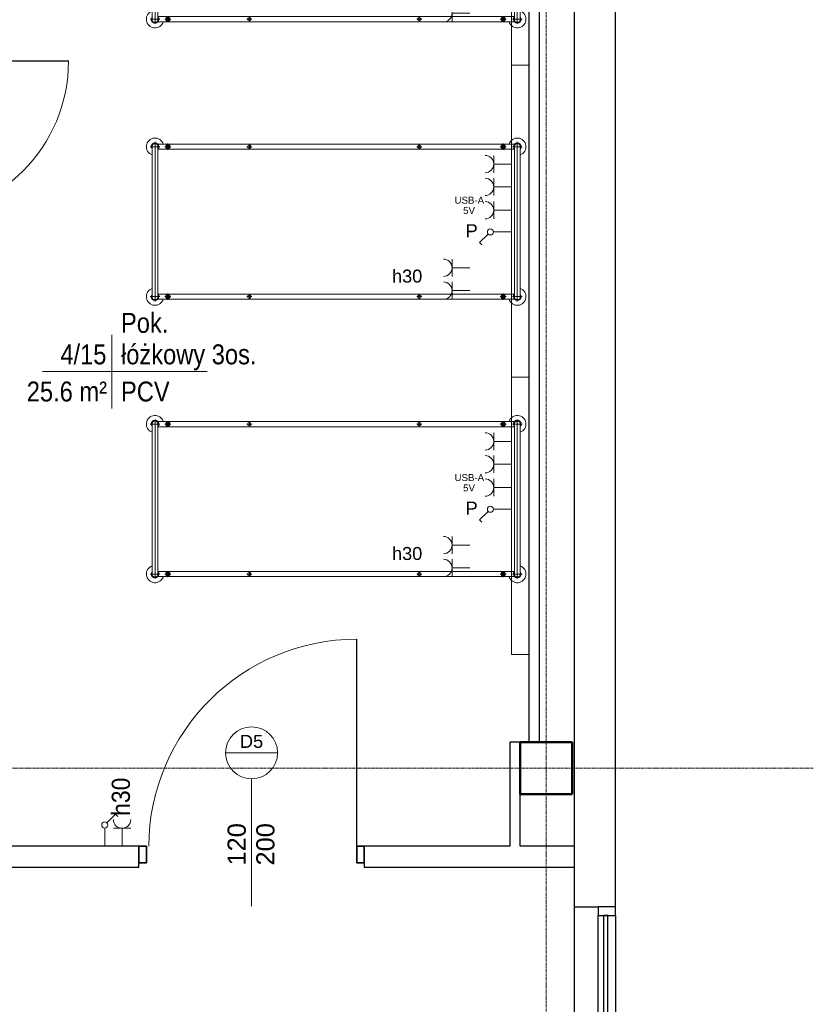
# Model space of a CAD drawing. Header units: millimetres. Extents: x -2286 to 43533, y -13832 to 14981.
# Tile 75 of 77: x 25046 to 29624, y 4764 to 10444. Entities that reach past the tile are written whole.
import ezdxf

# ---------------------------------------------------------------- set-up
doc = ezdxf.new("R2010")
doc.units = ezdxf.units.MM
doc.linetypes.add('Oś', pattern=[22.225, 12.7, -3.175, 3.175, -3.175])
for name, color, linetype, lineweight in [('A-ANNO-NOTE', 131, 'Continuous', 18), ('A-AREA-IDEN', 2, 'Continuous', 18), ('A-DETL-GENF', 92, 'Continuous', 18), ('A-DETL-MEDM', 33, 'Continuous', 35), ('A-DOOR', 31, 'Continuous', 25), ('A-DOOR-IDEN', 31, 'Continuous', 18), ('A-GLAZ', 151, 'Continuous', 25), ('A-WALL', 113, 'Continuous', 25), ('E-ELE-QPM-IDEN', 2, 'Continuous', 18), ('E-ELEC-EQPM', 71, 'Continuous', 18), ('I-FURN', 30, 'Continuous', 18), ('Q-SPCQ', 91, 'Continuous', 18), ('S-COLS', 52, 'Continuous', 25), ('S-GRID', 1, 'Continuous', 18)]:
    doc.layers.add(name, color=color, linetype=linetype, lineweight=lineweight)
doc.styles.add('Arial', font='arial.ttf', dxfattribs={"height": 40})
doc.styles.add('Arial_1', font='arial.ttf', dxfattribs={"height": 75})
doc.styles.add('Arial_11', font='arial.ttf', dxfattribs={"width": 0.9, "height": 105})
doc.styles.add('Arial_4', font='arial.ttf', dxfattribs={"width": 0.85, "height": 115})
doc.styles.add('Arial_7', font='arial.ttf', dxfattribs={"height": 105})

# ---------------------------------------------------------------- blocks, each defined once
blk = doc.blocks.new('M_Concrete-Square-Column - 300 x 300mm-1161001-4_piętro II PT - projektowany')
at = {"layer": 'S-COLS', "lineweight": 50}
for p, q in [((150, 150), (-150, 150)), ((-150, 150), (-150, -150)), ((150, -150), (150, 150)), ((-150, -150), (150, -150))]:
    blk.add_line(p, q, dxfattribs=at)
blk = doc.blocks.new('łóżko 195x90 typ FAMED _102039_ - łóżko 195x90 typ FAMED _102039_-832813-4_piętro II PT - projektowany')
at = {"layer": 'I-FURN'}
for p, q in [((-459.8, 1047.5), (459.7, 1047.5)), ((-447.5, 1031), (-447.5, -1026.1)), ((-432.5, 1020.2), (-432.5, 1074.7)), ((-432.5, 1064.5), (432.5, 1064.5)), ((-432.5, 1030.5), (432.5, 1030.5)), ((-417.5, -1025.5), (-417.5, 1031)), ((417.5, -1026.1), (417.5, 1030.5)), ((432.5, 1020.2), (432.5, 1074.7)), ((447.5, 1031), (447.5, -1026.1)), ((-450, 966), (-415, 966)), ((-432.5, 948.5), (-432.5, 983.5)), ((450, 966), (415, 966)), ((432.5, 948.5), (432.5, 983.5)), ((-447.5, 481.9), (-417.5, 481.9)), ((-432.5, 496.9), (-432.5, 466.9)), ((447.5, 481.9), (417.5, 481.9)), ((432.5, 496.9), (432.5, 466.9)), ((-447.5, -498.1), (-417.5, -498.1)), ((-432.5, -483.1), (-432.5, -513.1)), ((447.5, -498.1), (417.5, -498.1)), ((432.5, -483.1), (432.5, -513.1)), ((-432.5, -951.8), (-432.5, -986.8)), ((432.5, -951.8), (432.5, -986.8)), ((-450, -969.3), (-415, -969.3)), ((-432.5, -1015.3), (-432.5, -1069.8)), ((450, -969.3), (415, -969.3)), ((432.5, -1015.3), (432.5, -1069.8)), ((459.7, -1042.5), (-459.8, -1042.5)), ((-432.5, -1025.5), (432.5, -1025.5)), ((-432.5, -1059.5), (432.5, -1059.5))]:
    blk.add_line(p, q, dxfattribs=at)
for centre, radius in [((-432.5, 966), 12.5), ((-432.5, 966), 8), ((432.5, 966), 12.5), ((432.5, 966), 8), ((-432.5, 481.9), 10), ((432.5, 481.9), 10), ((-432.5, -498.1), 10), ((432.5, -498.1), 10), ((-432.5, -969.3), 12.5), ((-432.5, -969.3), 8), ((432.5, -969.3), 12.5), ((432.5, -969.3), 8)]:
    blk.add_circle(centre, radius, dxfattribs=at)
for centre, radius, start, end in [((-432.5, 1047.5), 50, 19.8769, 252.5424), ((432.5, 1047.5), 50, 287.4576, 160.1231), ((-432.5, 1047.5), 22.3, 49.8221, 312.3887), ((-432.5, 1047.5), 19.3, 62.0207, 297.9793), ((-432.5, 1047.5), 17, 90, 270), ((432.5, 1047.5), 22.2, 229.8221, 130.1779), ((432.5, 1047.5), 19.2, 242.0207, 117.9793), ((432.5, 1047.5), 17, 270, 90), ((-432.5, -1042.5), 50, 107.4576, 340.1231), ((-432.5, -1042.5), 22.2, 49.8221, 310.1779), ((432.5, -1042.5), 50, 199.8769, 72.5424), ((432.5, -1042.5), 22.2, 229.8221, 130.1779), ((-432.5, -1042.5), 19.3, 62.0207, 297.9793), ((-432.5, -1042.5), 17, 90, 270), ((432.5, -1042.5), 19.2, 242.0207, 117.9793), ((432.5, -1042.5), 17, 270, 90)]:
    blk.add_arc(centre, radius, start, end, dxfattribs=at)
blk = doc.blocks.new('DRZWI 1S_łazienkowe - Drzwi 90-1357769-4_piętro II PT - projektowany')
at = {"layer": 'A-DETL-GENF'}
for p, q in [((-493, 20), (-450, 20)), ((-493, -75), (-493, 20)), ((-450, 20), (-450, -75)), ((450, 20), (493, 20)), ((450, -75), (450, 20)), ((493, 20), (493, -75)), ((-450, -75), (-493, -75)), ((493, -75), (450, -75))]:
    blk.add_line(p, q, dxfattribs=at)
at = {"layer": 'A-DETL-MEDM'}
for p, q in [((-493, -75), (-493, 20)), ((-493, 20), (-450, 20)), ((-450, 20), (-450, -75)), ((450, 20), (450, -75)), ((493, 20), (450, 20)), ((493, -75), (493, 20)), ((-450, -75), (-493, -75)), ((450, -75), (493, -75))]:
    blk.add_line(p, q, dxfattribs=at)
at = {"layer": 'A-DOOR', "lineweight": 18}
blk.add_line((0, -300), (0, 300), dxfattribs=at)
at = {"layer": 'A-DOOR'}
blk.add_line((450, -75), (450, -968.9), dxfattribs=at)
at = {"layer": 'A-DOOR', "lineweight": 18}
blk.add_arc((450, -68.9), 900, 180.3907, 270, dxfattribs=at)
blk = doc.blocks.new('DRZWI 1S - Drzwi 120-1363990-4_piętro II PT - projektowany')
at = {"layer": 'A-DETL-GENF'}
for p, q in [((-650, 60), (-650, -35)), ((-607, 60), (-650, 60)), ((-607, -35), (-607, 60)), ((650, 60), (607, 60)), ((607, 60), (607, -35)), ((650, -35), (650, 60)), ((-650, -35), (-607, -35)), ((607, -35), (650, -35))]:
    blk.add_line(p, q, dxfattribs=at)
at = {"layer": 'A-DETL-MEDM'}
for p, q in [((-607, 60), (-650, 60)), ((-650, 60), (-650, -35)), ((-607, -35), (-607, 60)), ((607, -35), (607, 60)), ((607, 60), (650, 60)), ((650, 60), (650, -35)), ((-650, -35), (-607, -35)), ((650, -35), (607, -35))]:
    blk.add_line(p, q, dxfattribs=at)
at = {"layer": 'A-DOOR'}
blk.add_line((607, 60), (607, 1253.9), dxfattribs=at)
at = {"layer": 'A-DOOR', "lineweight": 18}
blk.add_line((0, 285), (0, -285), dxfattribs=at)
blk.add_arc((607, 53.9), 1200, 90, 179.707, dxfattribs=at)
blk = doc.blocks.new('Aluminum_Exterior_Window_-_Double - 200 x 165 cm-1494227-4_piętro II PT - projektowany')
at = {"layer": 'A-GLAZ'}
for p, q in [((-1321.6, 146.6), (-1371.6, 146.6)), ((-1371.6, 146.6), (-1371.6, 46.6)), ((-1321.6, 46.6), (-1321.6, 146.6)), ((-1321.6, 146.6), (-396.6, 146.6)), ((-346.6, 146.6), (-396.6, 146.6)), ((-396.6, 146.6), (-396.6, 46.6)), ((-346.6, 46.6), (-346.6, 146.6)), ((-346.6, 146.6), (578.4, 146.6)), ((628.4, 146.6), (578.4, 146.6)), ((578.4, 146.6), (578.4, 46.6)), ((628.4, 46.6), (628.4, 146.6)), ((-396.6, 102.1), (-1321.6, 102.1)), ((-1321.6, 102.1), (-1321.6, 76.7)), ((-1321.6, 76.7), (-396.6, 76.7)), ((-396.6, 76.7), (-396.6, 102.1)), ((578.4, 102.1), (-346.6, 102.1)), ((-346.6, 102.1), (-346.6, 76.7)), ((-346.6, 76.7), (578.4, 76.7)), ((578.4, 76.7), (578.4, 102.1)), ((-1371.6, 46.6), (-1321.6, 46.6)), ((-396.6, 46.6), (-1321.6, 46.6)), ((-396.6, 46.6), (-346.6, 46.6)), ((578.4, 46.6), (-346.6, 46.6)), ((578.4, 46.6), (628.4, 46.6))]:
    blk.add_line(p, q, dxfattribs=at)
blk = doc.blocks.new('Panel Gazowo Oswietleniowy 2 - Type 1-1482570-4_piętro II PT - projektowany')
at = {"layer": 'Q-SPCQ'}
for p, q in [((-1125, 473.3), (-1025, 473.3)), ((-1075, 473.3), (-1075, 370)), ((-993.3, 473.3), (-893.3, 473.3)), ((-943.3, 473.3), (-943.3, 370)), ((475, 473.3), (575, 473.3)), ((525, 473.3), (525, 370)), ((606.7, 473.3), (706.7, 473.3)), ((656.7, 473.3), (656.7, 370)), ((-798.2, 314.3), (-811.3, 301.2)), ((-748.8, 264.8), (-798.2, 314.3)), ((801.8, 314.3), (788.7, 301.2)), ((851.2, 264.8), (801.8, 314.3)), ((-736.4, 130), (-736.4, 235)), ((-661.3, 233.3), (-561.3, 233.3)), ((-611.3, 233.3), (-611.3, 130)), ((-526.7, 233.3), (-426.7, 233.3)), ((-476.7, 233.3), (-476.7, 130)), ((-395, 233.3), (-295, 233.3)), ((-345, 233.3), (-345, 130)), ((863.6, 130), (863.6, 235)), ((938.7, 233.3), (1038.7, 233.3)), ((988.7, 233.3), (988.7, 130)), ((1073.3, 233.3), (1173.3, 233.3)), ((1123.3, 233.3), (1123.3, 130)), ((1205, 233.3), (1305, 233.3)), ((1255, 233.3), (1255, 130)), ((-1575, 30), (-1575, 130)), ((-1575, 130), (1825, 130)), ((1825, 130), (1825, 30))]:
    blk.add_line(p, q, dxfattribs=at)
for centre in [(-736.4, 252.5), (863.6, 252.5)]:
    blk.add_circle(centre, 17.5, dxfattribs=at)
for centre, end in [((-1075, 523.3), 0), ((-943.3, 523.3), 0), ((525, 523.3), 0), ((656.7, 523.3), 0), ((-611.3, 283.3), 360), ((-476.7, 283.3), 360), ((-345, 283.3), 360), ((988.7, 283.3), 360), ((1123.3, 283.3), 360), ((1255, 283.3), 360)]:
    blk.add_arc(centre, 50, 180, end, dxfattribs=at)
blk = doc.blocks.new('Przełącznik jednobiegunowy - Type 1-1452004-4_piętro II PT - projektowany')
at = {"layer": 'E-ELEC-EQPM'}
for p, q in [((137.4, 194.8), (186.8, 244.3)), ((186.8, 244.3), (199.9, 231.2)), ((125, 165), (125, 60))]:
    blk.add_line(p, q, dxfattribs=at)
blk.add_circle((125, 182.5), 17.5, dxfattribs=at)
blk = doc.blocks.new('gniazdo elektryczne pojedyncze - 30-1470339-4_piętro II PT - projektowany')
at = {"layer": 'E-ELEC-EQPM'}
for p, q in [((175, 163.3), (75, 163.3)), ((125, 163.3), (125, 60))]:
    blk.add_line(p, q, dxfattribs=at)
blk.add_arc((125, 213.3), 50, 180, 0, dxfattribs=at)
blk = doc.blocks.new('METKA_POMIESZCZENIA1 - Rozbudowana - bez ramki-1409110-4_piętro II PT - projektowany')
at = {"layer": 'A-AREA-IDEN'}
for p, q in [((0, 4.25), (0, 0)), ((-8, 0), (11, 0)), ((0, 0), (0, -4.25))]:
    blk.add_line(p, q, dxfattribs=at)
blk = doc.blocks.new('etykieta drzwi wymiar i kategoria - etykieta drzwi 1S góra-1350608-4_piętro II PT - projektowany')
at = {"layer": 'A-DOOR-IDEN'}
for p, q in [((-3, 14.98), (3, 14.98)), ((0, 0), (0, 11.98))]:
    blk.add_line(p, q, dxfattribs=at)
blk.add_circle((0, 14.98), 3, dxfattribs=at)

msp = doc.modelspace()

# ---------------------------------------------------------------- linework, layer by layer
at = {"layer": 'A-WALL'}
for p, q in [((28483.3, 5326.2), (28483.3, 12526.2)), ((28243.3, 12176.2), (28243.3, 966.2)), ((27983.3, 11976.2), (27983.3, 6276.2)), ((28043.3, 6276.2), (28043.3, 11976.2)), ((27933.3, 6276.2), (27873.3, 6276.2)), ((27873.3, 6276.2), (27873.3, 5676.2)), ((27933.3, 5676.2), (27933.3, 5976.2)), ((25733.3, 5676.2), (20833.3, 5676.2)), ((27873.3, 5676.2), (27033.3, 5676.2)), ((28243.3, 5676.2), (27933.3, 5676.2)), ((25733.3, 5556.2), (25733.3, 5581.2)), ((27033.3, 5581.2), (27033.3, 5556.2)), ((20833.3, 5556.2), (25733.3, 5556.2)), ((27033.3, 5556.2), (28243.3, 5556.2)), ((28243.3, 5326.2), (28383.3, 5326.2))]:
    msp.add_line(p, q, dxfattribs=at)
at = {"layer": 'S-GRID', "linetype": 'Oś'}
for p, q in [((28083.3, -13832), (28083.3, 14381.2)), ((29623.7, 6126.2), (-1686.2, 6126.2))]:
    msp.add_line(p, q, dxfattribs=at)

# ---------------------------------------------------------------- block references
at = {"layer": 'A-AREA-IDEN', "xscale": 49.99999999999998, "yscale": 49.99999999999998, "zscale": 49.99999999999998}
msp.add_blockref('METKA_POMIESZCZENIA1 - Rozbudowana - bez ramki-1409110-4_piętro II PT - projektowany', (25577.9, 8414.1), dxfattribs=at)
at = {"layer": 'A-DOOR', "rotation": 90.0000000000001}
msp.add_blockref('DRZWI 1S_łazienkowe - Drzwi 90-1357769-4_piętro II PT - projektowany', (24358.3, 9756.2), dxfattribs=at)
at = {"layer": 'A-DOOR'}
msp.add_blockref('DRZWI 1S - Drzwi 120-1363990-4_piętro II PT - projektowany', (26383.3, 5616.2), dxfattribs=at)
at = {"layer": 'A-DOOR-IDEN', "xscale": 49.99999999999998, "yscale": 49.99999999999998, "zscale": 49.99999999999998}
msp.add_blockref('etykieta drzwi wymiar i kategoria - etykieta drzwi 1S góra-1350608-4_piętro II PT - projektowany', (26383.3, 5465.9), dxfattribs=at)
at = {"layer": 'A-GLAZ', "rotation": 269.9999999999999}
msp.add_blockref('Aluminum_Exterior_Window_-_Double - 200 x 165 cm-1494227-4_piętro II PT - projektowany', (28336.7, 3954.6), dxfattribs=at)
at = {"layer": 'E-ELEC-EQPM'}
for name, p in [('Przełącznik jednobiegunowy - Type 1-1452004-4_piętro II PT - projektowany', (25411.2, 5616.2)), ('gniazdo elektryczne pojedyncze - 30-1470339-4_piętro II PT - projektowany', (25511.2, 5616.2))]:
    msp.add_blockref(name, p, dxfattribs=at)
at = {"layer": 'I-FURN', "rotation": 270.0000000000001}
for p in [(26868.8, 10878.7), (26868.8, 9278.7), (26868.8, 7678.7)]:
    msp.add_blockref('łóżko 195x90 typ FAMED _102039_ - łóżko 195x90 typ FAMED _102039_-832813-4_piętro II PT - projektowany', p, dxfattribs=at)
at = {"layer": 'Q-SPCQ', "rotation": 89.99999999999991}
for p in [(28013.3, 9956.2), (28013.3, 8356.2)]:
    msp.add_blockref('Panel Gazowo Oswietleniowy 2 - Type 1-1482570-4_piętro II PT - projektowany', p, dxfattribs=at)
at = {"layer": 'S-COLS', "lineweight": 18, "rotation": 270.0000000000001}
msp.add_blockref('M_Concrete-Square-Column - 300 x 300mm-1161001-4_piętro II PT - projektowany', (28083.3, 6126.2), dxfattribs=at)

# ---------------------------------------------------------------- texts
at = {"layer": 'A-ANNO-NOTE', "attachment_point": 1}
for s, insert, char_height, width, style in [('USB-A', (27554, 9422.6), 40, 196.413, 'Arial'), ('USB-A', (27554, 9422.6), 40, 196.413, 'Arial'), ('5V', (27603.7, 9363), 40, 80.169, 'Arial'), ('5V', (27603.7, 9363), 40, 80.169, 'Arial'), ('\\fArial|b0|i0|c238|p34|;P', (27618.2, 9263.8), 75, 84.177, 'Arial_1'), ('\\fArial|b0|i0|c238|p34|;P', (27618.2, 9263.8), 75, 84.177, 'Arial_1'), ('h30', (27193.3, 9002.2), 75, 216.456, 'Arial_1'), ('h30', (27193.3, 9002.2), 75, 216.456, 'Arial_1'), ('USB-A', (27554, 7822.6), 40, 196.413, 'Arial'), ('5V', (27603.7, 7763), 40, 80.169, 'Arial'), ('\\fArial|b0|i0|c238|p34|;P', (27618.2, 7663.8), 75, 84.177, 'Arial_1'), ('h30', (27193.3, 7402.2), 75, 216.456, 'Arial_1')]:
    msp.add_mtext(s, dxfattribs=dict(at, insert=insert, char_height=char_height, width=width, style=style))
at = {"layer": 'A-AREA-IDEN', "char_height": 115, "attachment_point": 1, "style": 'Arial_4'}
for s, insert, width in [('Pok.', (25630, 8752.8), 327.088), ('4/15', (25280.3, 8570.8), 320.274), ('łóżkowy 3os.', (25630, 8570.9), 930.158), ('25.6 m²', (25086.5, 8356.5), 555.369), ('PCV', (25630, 8356.5), 337.31)]:
    msp.add_mtext(s, dxfattribs=dict(at, insert=insert, width=width))
at = {"layer": 'A-DOOR-IDEN', "insert": (26316.2, 6318.5), "char_height": 75, "width": 164.346, "attachment_point": 1, "style": 'Arial_1'}
msp.add_mtext('D5', dxfattribs=at)
at = {"layer": 'A-DOOR-IDEN', "char_height": 105, "width": 300.633, "attachment_point": 1, "rotation": 90, "style": 'Arial_7'}
for s, insert in [('120', (26244.8, 5564.7)), ('200', (26410.2, 5564.7))]:
    msp.add_mtext(s, dxfattribs=dict(at, insert=insert))
at = {"layer": 'E-ELE-QPM-IDEN', "insert": (25576.6, 5851.6), "char_height": 105, "width": 270.57, "attachment_point": 1, "rotation": 90, "style": 'Arial_11'}
msp.add_mtext('h30', dxfattribs=at)

doc.saveas('drawing.dxf')
